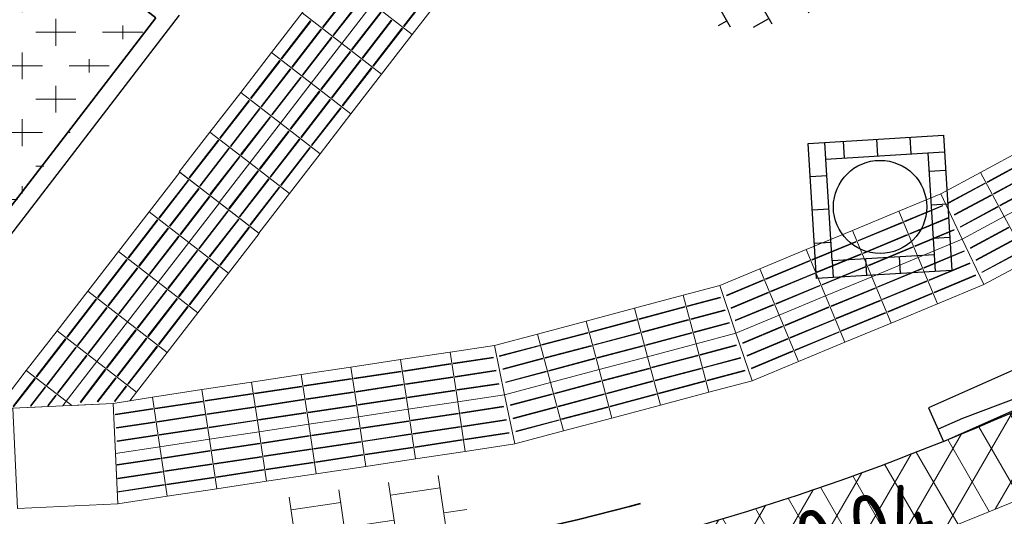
# Model space of a CAD drawing. Header units: metres. Extents: x -1 to 222837, y -2 to 853657.
# Tile 225 of 256: x 111375.3 to 111381.19, y 426510.11 to 426513.08. Entities that reach past the tile are written whole.
import ezdxf
from ezdxf.enums import TextEntityAlignment as Align

# ---------------------------------------------------------------- set-up
doc = ezdxf.new("R2010")
doc.units = ezdxf.units.M
doc.header["$XCLIPFRAME"] = 0
doc.linetypes.add('VH-OPSLUITBAND_100X200', pattern=[16, 8, -2, 4, -2])
doc.linetypes.add('VH-TROTTOIRBAND_130-150', pattern=[15, 5, -2, 2, -2, 2, -2])
for name, color, linetype, lineweight in [('B-ALG_BEstaand asfalt', 8, 'Continuous', 5), ('B-OI-RI-GWA_RIOOLPUT-S', 30, 'Continuous', 30), ('N-KL-RIOOL-PUTDEKSEL', 10, 'Continuous', 25), ('N-WE-GR-BOS-A', 42, 'Continuous', 18), ('N-WE-VH-KANTOPSLUITING_OPSLUITBAND_100X200-G VOETPAD', 150, 'VH-OPSLUITBAND_100X200', 35), ('N-WE-VH-KANTOPSLUITING_RWSBAND-G', 210, 'VH-TROTTOIRBAND_130-150', 35), ('N-WE-VH-KANTOPSLUITING_VOORKANT OB 100X200', 7, 'Continuous', 25), ('N-WE-VH-KANTOPSLUITING_VOORKANT RWS-BAND', 7, 'Continuous', 25), ('N-WE-VH-VERHARDING_ASFALT-A', 252, 'Continuous', 18), ('N-WE-VH-VERHARDING_TEGEL-A-200', 252, 'Continuous', 18), ('N-WE-VH-VERHARDING_TEGEL-S', 7, 'Continuous', 25), ('N-WE-VW-BLINDENGELEIDEROUTE-Geleidetegel_G', 30, 'Continuous', 18), ('X-XX-AL-HOOGTELABEL-T25', 7, 'Continuous', 25)]:
    doc.layers.add(name, color=color, linetype=linetype, lineweight=lineweight)
doc.layers.add('Verloopband', color=7, linetype='Continuous')
doc.layers.add('X-REF', color=7, linetype='Continuous')
doc.styles.add('NLCS-ISO', font='NLCS-ISO.ttf')
doc.styles.add('NLCS-ISO-M1000-T25', font='NLCS-ISO.ttf')
picture_1 = doc.add_image_def('image1.ecw', size_in_pixel=(400001, 250001))
picture_2 = doc.add_image_def('image2.ecw', size_in_pixel=(120000, 80000))

# ---------------------------------------------------------------- blocks, each defined once
blk = doc.blocks.new('B-SRI-PUT_GWA-SO')
at = {"layer": 'N-KL-RIOOL-PUTDEKSEL'}
for p, q in [((-2, 2), (2.05, 2.004)), ((-1.996, -2.05), (-2, 2)), ((-1.5, 1.5), (-1.5, 2)), ((-0.95, 1.501), (-0.95, 2.001)), ((0.05, 1.502), (0.05, 2.002)), ((1.05, 1.503), (1.05, 2.003)), ((2.05, 2.004), (2.054, -2.046)), ((-1.5, 1.5), (1.55, 1.503)), ((-1.496, -1.55), (-1.5, 1.5)), ((1.55, 1.503), (2.05, 1.504)), ((1.55, 1.503), (1.554, -1.547)), ((-1.499, 1), (-1.999, 1)), ((1.551, 0.953), (2.051, 0.954)), ((-1.498, 0), (-1.998, 0)), ((1.552, -0.047), (2.052, -0.046)), ((-1.497, -1), (-1.997, -1)), ((1.553, -1.047), (2.053, -1.046)), ((1.554, -1.547), (-1.496, -1.55)), ((-1.496, -1.55), (-1.496, -2.05)), ((-0.496, -1.549), (-0.496, -2.049)), ((0.504, -1.548), (0.504, -2.048)), ((1.554, -1.547), (1.554, -2.047)), ((2.054, -2.046), (-1.996, -2.05))]:
    blk.add_line(p, q, dxfattribs=at)
blk.add_circle((0.027, -0.023), 1.393, dxfattribs=at)
blk = doc.blocks.new('verloopband')
at = {"layer": 'Verloopband', "flags": 128}
blk.add_lwpolyline([(0, 0.07), (1, 0.07), (1, -0.15), (0, -0.15)], close=True, dxfattribs=at)
blk.add_lwpolyline([(0, -0.1187), (0.8408, -0.0712), (1, -0.0712)], dxfattribs=at)
blk = doc.blocks.new('SVH-TEGEL_300X300_DUN_HALFST-SO')
for p, q in [((-1.5, -2.866), (-1.5, 2.866)), ((0, -2.973), (0, 2.973)), ((1.5, -2.866), (1.5, 2.866)), ((-3, -2.521), (-3, 2.521)), ((3, -2.521), (3, 2.521)), ((-3.698, 2.25), (-3, 2.25)), ((-1.5, 2.25), (0, 2.25)), ((1.5, 2.25), (3, 2.25)), ((-4.5, -1.802), (-4.5, 1.802)), ((4.5, -1.802), (4.5, 1.802)), ((-4.885, 1.5), (-4.5, 1.5)), ((-3, 1.5), (-1.5, 1.5)), ((0, 1.5), (1.5, 1.5)), ((3, 1.5), (4.5, 1.5)), ((-4.5, 0.75), (-3, 0.75)), ((-1.5, 0.75), (0, 0.75)), ((1.5, 0.75), (3, 0.75)), ((4.5, 0.75), (5.475, 0.75)), ((-5.658, 0), (-4.5, 0)), ((-3, 0), (-1.5, 0)), ((0, 0), (1.5, 0)), ((3, 0), (4.5, 0)), ((-4.5, -0.75), (-3, -0.75)), ((-1.5, -0.75), (0, -0.75)), ((1.5, -0.75), (3, -0.75)), ((4.5, -0.75), (5.475, -0.75)), ((-4.885, -1.5), (-4.5, -1.5)), ((-3, -1.5), (-1.5, -1.5)), ((0, -1.5), (1.5, -1.5)), ((3, -1.5), (4.5, -1.5)), ((-3.698, -2.25), (-3, -2.25)), ((-1.5, -2.25), (0, -2.25)), ((1.5, -2.25), (3, -2.25))]:
    blk.add_line(p, q)
at = {"style": 'NLCS-ISO'}
blk.add_attdef('FORMAAT', text='', height=1.8, dxfattribs=at).set_placement((-5.758, 0), align=Align.MIDDLE_RIGHT)
blk.add_attdef('KLEUR', text='', height=1.8, dxfattribs=at).set_placement((5.575, 0), align=Align.MIDDLE_LEFT)
at = {"style": 'NLCS-ISO', "flags": 1}
blk.add_attdef('FUNCTIE', text='', height=1.8, dxfattribs=at).set_placement((0.116, -3.585), align=Align.MIDDLE_CENTER)

msp = doc.modelspace()

# ---------------------------------------------------------------- hatches: boundary and pattern name
at = {"layer": 'N-WE-GR-BOS-A', "transparency": 33554559}
h = msp.add_hatch(dxfattribs=at)
h.set_pattern_fill('AGR-BOSPLANTSOEN', color=102, scale=0.2, style=0, pattern_type=2)
h.set_pattern_definition([(0, (0, 0), (0.2, 0.2), [0.24, -0.16]), (90, (0.12, -0.08), (-0.8, 5e-17), [0.16, -0.24]), (90, (0.32, 0.12), (-0.8, 5e-17), [0.16, -0.24]), (90, (0.52, -0.04), (-0.8, 5e-17), [0.08, -0.32]), (90, (0.72, 0.16), (-0.8, 5e-17), [0.08, -0.32])])
edge = h.paths.add_edge_path()
edge.add_line((111376.1352, 426513.0734), (111373.3407, 426515.2737))
edge.add_line((111373.3407, 426515.2737), (111372.721, 426515.141))
edge.add_line((111372.721, 426515.141), (111371.763, 426515.014))
edge.add_line((111371.763, 426515.014), (111370.748, 426514.992))
edge.add_line((111370.748, 426514.992), (111367.795, 426515.248))
edge.add_line((111367.795, 426515.248), (111365.798, 426515.646))
edge.add_line((111365.798, 426515.646), (111363.97, 426516.425))
edge.add_line((111363.97, 426516.425), (111359.543, 426519.595))
edge.add_line((111359.543, 426519.595), (111358.2252, 426518.0416))
edge.add_line((111358.2252, 426518.0416), (111359.9449, 426516.6877))
edge.add_arc((111374.717, 426535.4504), 23.88, 231.78606, 270.5708)
edge.add_line((111374.9549, 426511.5716), (111376.1352, 426513.0734))
at = {"layer": 'N-WE-VH-VERHARDING_ASFALT-A', "transparency": 33554559}
h = msp.add_hatch(dxfattribs=at)
h.set_pattern_fill('AVH-ASFALT', color=256, style=0, pattern_type=2)
h.set_pattern_definition([(60, (107770.70876, 433861.11063), (-0.173205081, 0.1), []), (120, (107770.70876, 433861.11063), (-0.173205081, -0.1), [])])
edge = h.paths.add_edge_path()
edge.add_line((111324.3521, 426542.0123), (111322.9068, 426543.1502))
edge.add_line((111322.9068, 426543.1502), (111310.2878, 426553.0853))
edge.add_line((111310.2878, 426553.0853), (111309.5174, 426553.6919))
edge.add_line((111309.5174, 426553.6919), (111308.7214, 426552.6412))
edge.add_line((111308.7214, 426552.6412), (111308.6689, 426552.5718))
edge.add_line((111308.6689, 426552.5718), (111308.629, 426552.519))
edge.add_line((111308.629, 426552.519), (111308.5964, 426552.4634))
edge.add_line((111308.5964, 426552.4634), (111308.4519, 426552.2796))
edge.add_line((111308.4519, 426552.2796), (111308.676, 426552.111))
edge.add_line((111308.676, 426552.111), (111313.435, 426548.411))
edge.add_line((111313.435, 426548.411), (111321.725, 426541.944))
edge.add_line((111321.725, 426541.944), (111328.03, 426537.053))
edge.add_line((111328.03, 426537.053), (111331.607, 426534.323))
edge.add_line((111331.607, 426534.323), (111334.748, 426531.913))
edge.add_line((111334.748, 426531.913), (111339.945, 426528.001))
edge.add_line((111339.945, 426528.001), (111346.436, 426523.322))
edge.add_line((111346.436, 426523.322), (111352.959, 426518.66))
edge.add_line((111352.959, 426518.66), (111355.8805, 426516.559))
edge.add_line((111355.8805, 426516.559), (111358.3241, 426514.6292))
edge.add_line((111358.3241, 426514.6292), (111360.4401, 426513.1251))
edge.add_line((111360.4401, 426513.1251), (111363.0544, 426511.5307))
edge.add_line((111363.0544, 426511.5307), (111364.5367, 426510.7298))
edge.add_line((111364.5367, 426510.7298), (111366.076, 426510.045))
edge.add_line((111366.076, 426510.045), (111367.8349, 426509.4273))
edge.add_line((111367.8349, 426509.4273), (111369.6399, 426508.9612))
edge.add_line((111369.6399, 426508.9612), (111369.964, 426508.89))
edge.add_line((111369.964, 426508.89), (111371.9185, 426508.6085))
edge.add_line((111371.9185, 426508.6085), (111373.8923, 426508.5499))
edge.add_line((111373.8923, 426508.5499), (111375.86, 426508.715))
edge.add_line((111375.86, 426508.715), (111377.4798, 426509.0405))
edge.add_line((111377.4798, 426509.0405), (111378.1625, 426509.2465))
edge.add_line((111378.1625, 426509.2465), (111379.0933, 426509.4576))
edge.add_line((111379.0933, 426509.4576), (111380.6089, 426509.9349))
edge.add_line((111380.6089, 426509.9349), (111381.4967, 426510.297))
edge.add_line((111381.4967, 426510.297), (111382.4864, 426510.7797))
edge.add_line((111382.4864, 426510.7797), (111384.1181, 426511.7707))
edge.add_line((111384.1181, 426511.7707), (111383.9658, 426512.2879))
edge.add_arc((111375.2015, 426524.4611), 15, 298.03415, 305.7529, ccw=False)
edge.add_arc((111375.2015, 426524.4611), 15, 272.52427, 298.03415, ccw=False)
edge.add_arc((111374.717, 426535.4504), 26, 231.78606, 272.52427, ccw=False)
edge.add_line((111358.6334, 426515.022), (111324.3521, 426542.0123))
at = {"layer": 'N-WE-VH-VERHARDING_TEGEL-A-200', "transparency": 33554508}
h = msp.add_hatch(dxfattribs=at)
h.set_pattern_fill('AVH-TEGEL_2000X2000_HALFST-SO', color=256, scale=0.75, angle=98.39801, pattern_type=2)
h.set_pattern_definition([(98.39800753, (320158.97454, 38293.79134), (-0.29678322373, -0.0438145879), []), (188.398007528, (320158.97454, 38293.79134), (-0.27487592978, -0.192206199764), [0.3, -0.3])])
h.paths.add_polyline_path([(111378.0067, 426509.9379), (111376.89, 426509.7745), (111376.8266, 426510.2078), (111377.9432, 426510.3712)])

# ---------------------------------------------------------------- linework, layer by layer
at = {"layer": 'B-ALG_BEstaand asfalt', "flags": 128}
msp.add_lwpolyline([(111334.748, 426531.913), (111339.945, 426528.001), (111346.436, 426523.322), (111352.959, 426518.66), (111355.8805, 426516.559), (111358.3241, 426514.6292), (111360.4401, 426513.1251), (111363.0544, 426511.5307), (111364.5367, 426510.7298), (111366.076, 426510.045), (111367.8349, 426509.4273), (111369.6399, 426508.9612), (111369.964, 426508.89), (111371.9185, 426508.6085), (111373.8923, 426508.5499), (111375.86, 426508.715), (111377.4798, 426509.0405), (111378.1625, 426509.2465), (111379.0933, 426509.4576), (111380.6089, 426509.9349), (111381.4967, 426510.297), (111382.4864, 426510.7797), (111384.1181, 426511.7707), (111383.8568, 426512.21)], dxfattribs=at)
at = {"layer": 'N-WE-VH-KANTOPSLUITING_OPSLUITBAND_100X200-G VOETPAD', "flags": 128}
msp.add_lwpolyline([(111381.7568, 426520.4286), (111381.4211, 426519.9856), (111380.9517, 426520.3575), (111380.0318, 426519.1726), (111377.7448, 426520.9843), (111373.267, 426515.3318), (111376.1188, 426513.0863), (111374.9549, 426511.5716, -0.170865), (111359.9449, 426516.6877), (111322.9802, 426545.7906)], format="xyb", dxfattribs=at)
at = {"layer": 'N-WE-VH-KANTOPSLUITING_RWSBAND-G', "flags": 128}
msp.add_lwpolyline([(111321.4754, 426544.5571), (111324.4882, 426542.1852), (111358.7695, 426515.1949, 0.17965), (111375.8524, 426509.6954, 0.085115), (111380.7344, 426510.7558, 0.085115)], format="xyb", dxfattribs=at)
at = {"layer": 'N-WE-VH-KANTOPSLUITING_VOORKANT OB 100X200', "flags": 128}
msp.add_lwpolyline([(111376.2584, 426513.1038), (111375.0046, 426511.4721, -0.171387), (111359.883, 426516.6092), (111322.8569, 426545.7604), (111325.8952, 426552.5076)], format="xyb", dxfattribs=at)
at = {"layer": 'N-WE-VH-KANTOPSLUITING_VOORKANT RWS-BAND', "flags": 128}
msp.add_lwpolyline([(111247.4271, 426598.0003), (111272.0178, 426579.2441, 0.021096), (111278.9341, 426574.4162), (111298.1034, 426562.204, -0.019752), (111302.9696, 426558.8266), (111305.738, 426556.6649), (111308.8821, 426554.192), (111310.2878, 426553.0853), (111322.9068, 426543.1502), (111324.3521, 426542.0123), (111358.6334, 426515.022, 0.17965), (111375.8621, 426509.4756, 0.11177), (111382.2514, 426511.2211)], format="xyb", dxfattribs=at)
at = {"layer": 'N-WE-VW-BLINDENGELEIDEROUTE-Geleidetegel_G', "flags": 128}
for points in [[(111376.992, 426513.1163), (111377.2294, 426512.9329), (111377.4129, 426513.1703), (111377.1755, 426513.3537), (111376.992, 426513.1163)], [(111376.992, 426513.1163), (111377.2294, 426512.9329), (111377.4129, 426513.1703), (111377.1755, 426513.3537), (111376.992, 426513.1163)], [(111377.4129, 426513.1703), (111377.6503, 426512.9869), (111377.8337, 426513.2243), (111377.5963, 426513.4077), (111377.4129, 426513.1703)], [(111377.2908, 426513.2545), (111377.2877, 426513.2569), (111377.114, 426513.0322), (111377.1172, 426513.0297)], [(111377.775, 426513.2595), (111377.7718, 426513.262), (111377.5982, 426513.0372), (111377.6013, 426513.0348)], [(111377.3542, 426513.2055), (111377.351, 426513.208), (111377.1774, 426512.9832), (111377.1805, 426512.9808)], [(111377.2294, 426512.9329), (111377.4668, 426512.7495), (111377.6503, 426512.9869), (111377.4129, 426513.1703), (111377.2294, 426512.9329)], [(111377.4649, 426513.1199), (111377.4618, 426513.1224), (111377.2881, 426512.8977), (111377.2913, 426512.8952)], [(111376.8086, 426512.8789), (111377.046, 426512.6955), (111377.2294, 426512.9329), (111376.992, 426513.1163), (111376.8086, 426512.8789)], [(111377.0441, 426513.066), (111377.041, 426513.0684), (111376.8673, 426512.8437), (111376.8705, 426512.8412)], [(111377.5282, 426513.071), (111377.5251, 426513.0735), (111377.3514, 426512.8487), (111377.3546, 426512.8463)], [(111377.1074, 426513.0171), (111377.1043, 426513.0195), (111376.9306, 426512.7948), (111376.9338, 426512.7923)], [(111377.5915, 426513.0221), (111377.5884, 426513.0246), (111377.4147, 426512.7998), (111377.4179, 426512.7974)], [(111377.1707, 426512.9681), (111377.1676, 426512.9706), (111376.9939, 426512.7459), (111376.9971, 426512.7434)], [(111377.046, 426512.6955), (111377.2834, 426512.5121), (111377.4668, 426512.7495), (111377.2294, 426512.9329), (111377.046, 426512.6955)], [(111377.046, 426512.6955), (111377.2834, 426512.5121), (111377.4668, 426512.7495), (111377.2294, 426512.9329), (111377.046, 426512.6955)], [(111377.2815, 426512.8825), (111377.2784, 426512.885), (111377.1047, 426512.6603), (111377.1079, 426512.6578)], [(111376.6252, 426512.6415), (111376.8626, 426512.4581), (111377.046, 426512.6955), (111376.8086, 426512.8789), (111376.6252, 426512.6415)], [(111376.6252, 426512.6415), (111376.8626, 426512.4581), (111377.046, 426512.6955), (111376.8086, 426512.8789), (111376.6252, 426512.6415)], [(111376.8607, 426512.8286), (111376.8575, 426512.831), (111376.6839, 426512.6063), (111376.6871, 426512.6038)], [(111377.3448, 426512.8336), (111377.3417, 426512.8361), (111377.168, 426512.6113), (111377.1712, 426512.6089)], [(111376.924, 426512.7797), (111376.9208, 426512.7821), (111376.7472, 426512.5574), (111376.7504, 426512.5549)], [(111377.4081, 426512.7847), (111377.405, 426512.7872), (111377.2313, 426512.5624), (111377.2345, 426512.56)], [(111376.9873, 426512.7307), (111376.9841, 426512.7332), (111376.8105, 426512.5085), (111376.8137, 426512.506)], [(111376.8626, 426512.4581), (111377.1, 426512.2747), (111377.2834, 426512.5121), (111377.046, 426512.6955), (111376.8626, 426512.4581)], [(111377.0981, 426512.6451), (111377.0949, 426512.6476), (111376.9213, 426512.4229), (111376.9245, 426512.4204)], [(111376.4418, 426512.4041), (111376.6792, 426512.2207), (111376.8626, 426512.4581), (111376.6252, 426512.6415), (111376.4418, 426512.4041)], [(111376.6773, 426512.5912), (111376.6741, 426512.5936), (111376.5005, 426512.3689), (111376.5036, 426512.3664)], [(111377.1614, 426512.5962), (111377.1582, 426512.5987), (111376.9846, 426512.3739), (111376.9878, 426512.3715)], [(111376.7406, 426512.5423), (111376.7374, 426512.5447), (111376.5638, 426512.32), (111376.567, 426512.3175)], [(111377.2247, 426512.5473), (111377.2215, 426512.5498), (111377.0479, 426512.325), (111377.0511, 426512.3226)], [(111376.8039, 426512.4933), (111376.8007, 426512.4958), (111376.6271, 426512.2711), (111376.6303, 426512.2686)], [(111376.6792, 426512.2207), (111376.9166, 426512.0373), (111377.1, 426512.2747), (111376.8626, 426512.4581), (111376.6792, 426512.2207)], [(111376.6792, 426512.2207), (111376.9166, 426512.0373), (111377.1, 426512.2747), (111376.8626, 426512.4581), (111376.6792, 426512.2207)], [(111376.2584, 426512.1667), (111376.4958, 426511.9833), (111376.6792, 426512.2207), (111376.4418, 426512.4041), (111376.2584, 426512.1667)], [(111376.2584, 426512.1667), (111376.4958, 426511.9833), (111376.6792, 426512.2207), (111376.4418, 426512.4041), (111376.2584, 426512.1667)], [(111376.4939, 426512.3538), (111376.4907, 426512.3562), (111376.3171, 426512.1315), (111376.3202, 426512.129)], [(111376.9147, 426512.4078), (111376.9115, 426512.4102), (111376.7379, 426512.1855), (111376.741, 426512.183)], [(111376.978, 426512.3588), (111376.9748, 426512.3613), (111376.8012, 426512.1365), (111376.8043, 426512.1341)], [(111376.5572, 426512.3049), (111376.554, 426512.3073), (111376.3804, 426512.0826), (111376.3835, 426512.0801)], [(111377.0413, 426512.3099), (111377.0381, 426512.3124), (111376.8645, 426512.0876), (111376.8677, 426512.0852)], [(111381.045, 426512.1628), (111381.1873, 426511.8986), (111381.4514, 426512.0409), (111381.3092, 426512.305), (111381.045, 426512.1628)], [(111376.6205, 426512.256), (111376.6173, 426512.2584), (111376.4437, 426512.0337), (111376.4468, 426512.0312)], [(111381.3363, 426512.2378), (111381.3344, 426512.2413), (111381.0843, 426512.1067), (111381.0862, 426512.1032)], [(111376.4958, 426511.9833), (111376.7332, 426511.7999), (111376.9166, 426512.0373), (111376.6792, 426512.2207), (111376.4958, 426511.9833)], [(111376.0782, 426511.9268), (111376.3156, 426511.7434), (111376.499, 426511.9808), (111376.2616, 426512.1642), (111376.0782, 426511.9268)], [(111376.7313, 426512.1704), (111376.7281, 426512.1728), (111376.5545, 426511.9481), (111376.5576, 426511.9456)], [(111376.7946, 426512.1214), (111376.7914, 426512.1239), (111376.6178, 426511.8992), (111376.6209, 426511.8967)], [(111380.8073, 426512.0348), (111380.9363, 426511.7635), (111381.1873, 426511.8986), (111381.045, 426512.1628), (111380.8073, 426512.0348)], [(111380.8073, 426512.0348), (111380.9363, 426511.7635), (111381.1873, 426511.8986), (111381.045, 426512.1628), (111380.8073, 426512.0348)], [(111381.3742, 426512.1674), (111381.3723, 426512.1709), (111381.1222, 426512.0362), (111381.1241, 426512.0327)], [(111376.3137, 426512.1138), (111376.3106, 426512.1163), (111376.1369, 426511.8916), (111376.1401, 426511.8891)], [(111376.377, 426512.0649), (111376.3739, 426512.0674), (111376.2002, 426511.8426), (111376.2034, 426511.8402)], [(111376.8579, 426512.0725), (111376.8547, 426512.075), (111376.6811, 426511.8502), (111376.6842, 426511.8478)], [(111381.4121, 426512.0969), (111381.4102, 426512.1005), (111381.1602, 426511.9658), (111381.1621, 426511.9623)], [(111376.4403, 426512.016), (111376.4372, 426512.0185), (111376.2635, 426511.7937), (111376.2667, 426511.7913)], [(111380.558, 426511.9311), (111380.6732, 426511.6541), (111380.9363, 426511.7635), (111380.8073, 426512.0348), (111380.558, 426511.9311)], [(111376.3156, 426511.7434), (111376.553, 426511.56), (111376.7364, 426511.7974), (111376.499, 426511.9808), (111376.3156, 426511.7434)], [(111376.3156, 426511.7434), (111376.553, 426511.56), (111376.7364, 426511.7974), (111376.499, 426511.9808), (111376.3156, 426511.7434)], [(111375.8948, 426511.6894), (111376.1322, 426511.506), (111376.3156, 426511.7434), (111376.0782, 426511.9268), (111375.8948, 426511.6894)], [(111375.8948, 426511.6894), (111376.1322, 426511.506), (111376.3156, 426511.7434), (111376.0782, 426511.9268), (111375.8948, 426511.6894)], [(111376.5511, 426511.9304), (111376.5479, 426511.9329), (111376.3743, 426511.7081), (111376.3775, 426511.7057)], [(111376.6144, 426511.8815), (111376.6113, 426511.884), (111376.4376, 426511.6592), (111376.4408, 426511.6568)], [(111380.281, 426511.8159), (111380.3962, 426511.5389), (111380.6732, 426511.6541), (111380.558, 426511.9311), (111380.281, 426511.8159)], [(111380.9363, 426511.7635), (111381.0654, 426511.4922), (111381.3295, 426511.6345), (111381.1873, 426511.8986), (111380.9363, 426511.7635)], [(111376.1303, 426511.8765), (111376.1271, 426511.8789), (111375.9535, 426511.6542), (111375.9567, 426511.6517)], [(111376.1936, 426511.8275), (111376.1904, 426511.83), (111376.0168, 426511.6052), (111376.02, 426511.6028)], [(111376.6777, 426511.8326), (111376.6746, 426511.8351), (111376.5009, 426511.6103), (111376.5041, 426511.6079)], [(111380.5783, 426511.8616), (111380.5767, 426511.8653), (111380.3145, 426511.7562), (111380.316, 426511.7525)], [(111376.2569, 426511.7786), (111376.2537, 426511.7811), (111376.0801, 426511.5563), (111376.0833, 426511.5539)], [(111380.004, 426511.7008), (111380.1191, 426511.4238), (111380.3962, 426511.5389), (111380.281, 426511.8159), (111380.004, 426511.7008)], [(111380.004, 426511.7008), (111380.1191, 426511.4238), (111380.3962, 426511.5389), (111380.281, 426511.8159), (111380.004, 426511.7008)], [(111380.609, 426511.7877), (111380.6074, 426511.7914), (111380.3452, 426511.6824), (111380.3467, 426511.6787)], [(111376.1322, 426511.506), (111376.3696, 426511.3226), (111376.553, 426511.56), (111376.3156, 426511.7434), (111376.1322, 426511.506)], [(111380.3012, 426511.7464), (111380.2997, 426511.7501), (111380.0375, 426511.6411), (111380.039, 426511.6374)], [(111380.6397, 426511.7138), (111380.6381, 426511.7175), (111380.3759, 426511.6085), (111380.3774, 426511.6048)], [(111380.6732, 426511.6541), (111380.7883, 426511.3771), (111381.0654, 426511.4922), (111380.9363, 426511.7635), (111380.6732, 426511.6541)], [(111375.7114, 426511.452), (111375.9488, 426511.2686), (111376.1322, 426511.506), (111375.8948, 426511.6894), (111375.7114, 426511.452)], [(111376.3677, 426511.693), (111376.3645, 426511.6955), (111376.1909, 426511.4707), (111376.1941, 426511.4683)], [(111379.727, 426511.5856), (111379.8421, 426511.3086), (111380.1191, 426511.4238), (111380.004, 426511.7008), (111379.727, 426511.5856)], [(111379.727, 426511.5856), (111379.8421, 426511.3086), (111380.1191, 426511.4238), (111380.004, 426511.7008), (111379.727, 426511.5856)], [(111380.332, 426511.6725), (111380.3304, 426511.6762), (111380.0682, 426511.5672), (111380.0697, 426511.5635)], [(111380.3962, 426511.5389), (111380.5113, 426511.2619), (111380.7883, 426511.3771), (111380.6732, 426511.6541), (111380.3962, 426511.5389)], [(111380.3962, 426511.5389), (111380.5113, 426511.2619), (111380.7883, 426511.3771), (111380.6732, 426511.6541), (111380.3962, 426511.5389)], [(111375.9469, 426511.6391), (111375.9437, 426511.6415), (111375.7701, 426511.4168), (111375.7732, 426511.4143)], [(111376.0102, 426511.5901), (111376.007, 426511.5926), (111375.8334, 426511.3679), (111375.8365, 426511.3654)], [(111376.431, 426511.6441), (111376.4278, 426511.6466), (111376.2542, 426511.4218), (111376.2574, 426511.4194)], [(111376.4943, 426511.5952), (111376.4911, 426511.5977), (111376.3175, 426511.3729), (111376.3207, 426511.3705)], [(111380.0242, 426511.6312), (111380.0227, 426511.6349), (111379.7605, 426511.5259), (111379.762, 426511.5222)], [(111380.3627, 426511.5987), (111380.3611, 426511.6023), (111380.0989, 426511.4933), (111380.1004, 426511.4896)], [(111376.0735, 426511.5412), (111376.0703, 426511.5437), (111375.8967, 426511.3189), (111375.8999, 426511.3165)], [(111379.4871, 426511.4859), (111379.5837, 426511.2012), (111379.8421, 426511.3086), (111379.727, 426511.5856), (111379.4871, 426511.4859)], [(111380.0549, 426511.5574), (111380.0534, 426511.5611), (111379.7912, 426511.452), (111379.7927, 426511.4483)], [(111380.1191, 426511.4238), (111380.2343, 426511.1468), (111380.5113, 426511.2619), (111380.3962, 426511.5389), (111380.1191, 426511.4238)], [(111380.6934, 426511.5845), (111380.6919, 426511.5882), (111380.4296, 426511.4792), (111380.4312, 426511.4755)], [(111375.9488, 426511.2686), (111376.1862, 426511.0852), (111376.3696, 426511.3226), (111376.1322, 426511.506), (111375.9488, 426511.2686)], [(111375.9488, 426511.2686), (111376.1862, 426511.0852), (111376.3696, 426511.3226), (111376.1322, 426511.506), (111375.9488, 426511.2686)], [(111379.2687, 426511.4278), (111379.3459, 426511.1379), (111379.5837, 426511.2012), (111379.4871, 426511.4859), (111379.2687, 426511.4278)], [(111379.7472, 426511.5161), (111379.7457, 426511.5198), (111379.5274, 426511.4291), (111379.5289, 426511.4254)], [(111380.0857, 426511.4835), (111380.0841, 426511.4872), (111379.8219, 426511.3782), (111379.8234, 426511.3745)], [(111380.4164, 426511.4694), (111380.4149, 426511.4731), (111380.1526, 426511.3641), (111380.1542, 426511.3604)], [(111380.7241, 426511.5107), (111380.7226, 426511.5144), (111380.4604, 426511.4053), (111380.4619, 426511.4017)], [(111375.528, 426511.2146), (111375.7654, 426511.0312), (111375.9488, 426511.2686), (111375.7114, 426511.452), (111375.528, 426511.2146)], [(111375.528, 426511.2146), (111375.7654, 426511.0312), (111375.9488, 426511.2686), (111375.7114, 426511.452), (111375.528, 426511.2146)], [(111376.1843, 426511.4556), (111376.1811, 426511.4581), (111376.0075, 426511.2333), (111376.0106, 426511.2309)], [(111378.9788, 426511.3506), (111379.0559, 426511.0607), (111379.3459, 426511.1379), (111379.2687, 426511.4278), (111378.9788, 426511.3506)], [(111379.4914, 426511.4119), (111379.4903, 426511.4158), (111379.2939, 426511.3641), (111379.2949, 426511.3602)], [(111379.8421, 426511.3086), (111379.9573, 426511.0316), (111380.2343, 426511.1468), (111380.1191, 426511.4238), (111379.8421, 426511.3086)], [(111380.7548, 426511.4368), (111380.7533, 426511.4405), (111380.4911, 426511.3315), (111380.4926, 426511.3278)], [(111375.7635, 426511.4017), (111375.7603, 426511.4041), (111375.5867, 426511.1794), (111375.5898, 426511.1769)], [(111375.8268, 426511.3527), (111375.8236, 426511.3552), (111375.65, 426511.1305), (111375.6531, 426511.128)], [(111376.2476, 426511.4067), (111376.2444, 426511.4092), (111376.0708, 426511.1844), (111376.0739, 426511.182)], [(111376.3109, 426511.3578), (111376.3077, 426511.3603), (111376.1341, 426511.1355), (111376.1373, 426511.1331)], [(111379.2795, 426511.3561), (111379.2784, 426511.36), (111379.004, 426511.2869), (111379.005, 426511.2831)], [(111380.1394, 426511.3542), (111380.1379, 426511.3579), (111379.8756, 426511.2489), (111379.8772, 426511.2452)], [(111380.4471, 426511.3955), (111380.4456, 426511.3992), (111380.1833, 426511.2902), (111380.1849, 426511.2865)], [(111375.8901, 426511.3038), (111375.8869, 426511.3063), (111375.7133, 426511.0815), (111375.7164, 426511.0791)], [(111378.6889, 426511.2734), (111378.766, 426510.9835), (111379.0559, 426511.0607), (111378.9788, 426511.3506), (111378.6889, 426511.2734)], [(111378.6889, 426511.2734), (111378.766, 426510.9835), (111379.0559, 426511.0607), (111378.9788, 426511.3506), (111378.6889, 426511.2734)], [(111379.519, 426511.3367), (111379.518, 426511.3406), (111379.3145, 426511.2868), (111379.3155, 426511.2829)], [(111379.5837, 426511.2012), (111379.6803, 426510.9164), (111379.9573, 426511.0316), (111379.8421, 426511.3086), (111379.5837, 426511.2012)], [(111380.4778, 426511.3216), (111380.4763, 426511.3253), (111380.2141, 426511.2163), (111380.2156, 426511.2126)], [(111375.7654, 426511.0312), (111376.0028, 426510.8478), (111376.1862, 426511.0852), (111375.9488, 426511.2686), (111375.7654, 426511.0312)], [(111378.399, 426511.1962), (111378.4761, 426510.9063), (111378.766, 426510.9835), (111378.6889, 426511.2734), (111378.399, 426511.1962)], [(111378.9896, 426511.279), (111378.9885, 426511.2828), (111378.7141, 426511.2098), (111378.7151, 426511.2059)], [(111379.3001, 426511.2788), (111379.299, 426511.2827), (111379.0246, 426511.2096), (111379.0256, 426511.2058)], [(111379.5438, 426511.2608), (111379.5427, 426511.2646), (111379.3351, 426511.2095), (111379.3361, 426511.2056)], [(111380.1701, 426511.2803), (111380.1686, 426511.284), (111379.9063, 426511.175), (111379.9079, 426511.1713)], [(111375.3445, 426510.9772), (111375.5819, 426510.7938), (111375.7654, 426511.0312), (111375.528, 426511.2146), (111375.3445, 426510.9772)], [(111375.3445, 426510.9772), (111375.5819, 426510.7938), (111375.7654, 426511.0312), (111375.528, 426511.2146), (111375.3445, 426510.9772)], [(111376.0009, 426511.2182), (111375.9977, 426511.2207), (111375.8241, 426510.9959), (111375.8272, 426510.9935)], [(111378.1411, 426511.1276), (111378.2022, 426510.8334), (111378.4761, 426510.9063), (111378.399, 426511.1962), (111378.1411, 426511.1276)], [(111378.1411, 426511.1276), (111378.2022, 426510.8334), (111378.4761, 426510.9063), (111378.399, 426511.1962), (111378.1411, 426511.1276)], [(111378.6997, 426511.2018), (111378.6986, 426511.2056), (111378.4242, 426511.1326), (111378.4252, 426511.1287)], [(111379.0101, 426511.2016), (111379.0091, 426511.2055), (111378.7347, 426511.1325), (111378.7357, 426511.1286)], [(111379.3206, 426511.2015), (111379.3196, 426511.2054), (111379.0452, 426511.1323), (111379.0462, 426511.1285)], [(111379.3459, 426511.1379), (111379.423, 426510.8479), (111379.6803, 426510.9164), (111379.5837, 426511.2012), (111379.3459, 426511.1379)], [(111380.2008, 426511.2065), (111380.1993, 426511.2102), (111379.937, 426511.1011), (111379.9386, 426511.0975)], [(111375.58, 426511.1643), (111375.5769, 426511.1667), (111375.4032, 426510.942), (111375.4064, 426510.9395)], [(111376.0642, 426511.1693), (111376.061, 426511.1718), (111375.8874, 426510.947), (111375.8905, 426510.9446)], [(111376.1275, 426511.1204), (111376.1243, 426511.1229), (111375.9507, 426510.8981), (111375.9538, 426510.8957)], [(111377.8772, 426511.0878), (111377.922, 426510.7911), (111378.2022, 426510.8334), (111378.1411, 426511.1276), (111377.8772, 426511.0878)], [(111378.7202, 426511.1245), (111378.7192, 426511.1283), (111378.4448, 426511.0553), (111378.4458, 426511.0514)], [(111379.0307, 426511.1243), (111379.0297, 426511.1282), (111378.7553, 426511.0551), (111378.7563, 426511.0513)], [(111379.0559, 426511.0607), (111379.1331, 426510.7708), (111379.423, 426510.8479), (111379.3459, 426511.1379), (111379.0559, 426511.0607)], [(111379.0559, 426511.0607), (111379.1331, 426510.7708), (111379.423, 426510.8479), (111379.3459, 426511.1379), (111379.0559, 426511.0607)], [(111375.6433, 426511.1153), (111375.6402, 426511.1178), (111375.4665, 426510.8931), (111375.4697, 426510.8906)], [(111375.7067, 426511.0664), (111375.7035, 426511.0689), (111375.5299, 426510.8441), (111375.533, 426510.8417)], [(111377.5806, 426511.043), (111377.6253, 426510.7464), (111377.922, 426510.7911), (111377.8772, 426511.0878), (111377.5806, 426511.043)], [(111378.766, 426510.9835), (111378.8432, 426510.6936), (111379.1331, 426510.7708), (111379.0559, 426511.0607), (111378.766, 426510.9835)], [(111379.3566, 426511.0662), (111379.3556, 426511.0701), (111379.0812, 426510.997), (111379.0822, 426510.9932)], [(111375.5819, 426510.7938), (111375.5819, 426510.7938), (111375.6164, 426510.7691), (111375.8628, 426510.7804), (111375.9635, 426510.797), (111376.0028, 426510.8478), (111375.7654, 426511.0312), (111375.5819, 426510.7938)], [(111377.2839, 426510.9982), (111377.3287, 426510.7016), (111377.6253, 426510.7464), (111377.5806, 426511.043), (111377.2839, 426510.9982)], [(111377.2839, 426510.9982), (111377.3287, 426510.7016), (111377.6253, 426510.7464), (111377.5806, 426511.043), (111377.2839, 426510.9982)], [(111377.88, 426511.0154), (111377.8794, 426511.0193), (111377.5986, 426510.9769), (111377.5992, 426510.973)], [(111378.7408, 426511.0472), (111378.7398, 426511.051), (111378.4653, 426510.978), (111378.4664, 426510.9741)], [(111375.1679, 426510.7486), (111375.397, 426510.759), (111375.5631, 426510.7667), (111375.5819, 426510.7938), (111375.3445, 426510.9772), (111375.1679, 426510.7486)], [(111375.8174, 426510.9808), (111375.8143, 426510.9833), (111375.6669, 426510.7893), (111375.6701, 426510.7869)], [(111376.6906, 426510.9087), (111376.7354, 426510.612), (111377.0321, 426510.6568), (111376.9873, 426510.9534), (111376.6906, 426510.9087)], [(111376.9873, 426510.9534), (111377.0321, 426510.6568), (111377.3287, 426510.7016), (111377.2839, 426510.9982), (111376.9873, 426510.9534)], [(111376.9873, 426510.9534), (111377.0321, 426510.6568), (111377.3287, 426510.7016), (111377.2839, 426510.9982), (111376.9873, 426510.9534)], [(111377.5834, 426510.9706), (111377.5828, 426510.9746), (111377.302, 426510.9322), (111377.3026, 426510.9282)], [(111378.4761, 426510.9063), (111378.5533, 426510.6164), (111378.8432, 426510.6936), (111378.766, 426510.9835), (111378.4761, 426510.9063)], [(111378.4761, 426510.9063), (111378.5533, 426510.6164), (111378.8432, 426510.6936), (111378.766, 426510.9835), (111378.4761, 426510.9063)], [(111379.0667, 426510.989), (111379.0657, 426510.9929), (111378.7913, 426510.9199), (111378.7923, 426510.916)], [(111379.3772, 426510.9889), (111379.3762, 426510.9928), (111379.1017, 426510.9197), (111379.1028, 426510.9159)], [(111375.3966, 426510.9269), (111375.3935, 426510.9293), (111375.2657, 426510.7639), (111375.2689, 426510.7615)], [(111375.8807, 426510.9319), (111375.8776, 426510.9344), (111375.7687, 426510.7934), (111375.7718, 426510.7909)], [(111375.944, 426510.883), (111375.9409, 426510.8855), (111375.8704, 426510.7942), (111375.8736, 426510.7917)], [(111376.394, 426510.8639), (111376.4388, 426510.5672), (111376.7354, 426510.612), (111376.6906, 426510.9087), (111376.394, 426510.8639)], [(111376.394, 426510.8639), (111376.4388, 426510.5672), (111376.7354, 426510.612), (111376.6906, 426510.9087), (111376.394, 426510.8639)], [(111376.9901, 426510.881), (111376.9895, 426510.885), (111376.7087, 426510.8426), (111376.7093, 426510.8387)], [(111377.2868, 426510.9258), (111377.2862, 426510.9298), (111377.0053, 426510.8874), (111377.0059, 426510.8834)], [(111377.5953, 426510.8915), (111377.5947, 426510.8955), (111377.3139, 426510.8531), (111377.3145, 426510.8491)], [(111377.892, 426510.9363), (111377.8914, 426510.9402), (111377.6106, 426510.8978), (111377.6112, 426510.8939)], [(111378.2022, 426510.8334), (111378.2634, 426510.5393), (111378.5533, 426510.6164), (111378.4761, 426510.9063), (111378.2022, 426510.8334)], [(111378.7768, 426510.9119), (111378.7758, 426510.9157), (111378.5014, 426510.8427), (111378.5024, 426510.8388)], [(111379.0873, 426510.9117), (111379.0863, 426510.9156), (111378.8118, 426510.8426), (111378.8129, 426510.8387)], [(111379.3978, 426510.9116), (111379.3968, 426510.9155), (111379.1223, 426510.8424), (111379.1234, 426510.8385)], [(111375.4599, 426510.878), (111375.4568, 426510.8804), (111375.3688, 426510.7667), (111375.372, 426510.7642)], [(111375.5232, 426510.829), (111375.5201, 426510.8315), (111375.4723, 426510.7696), (111375.4755, 426510.7672)], [(111376.0974, 426510.8191), (111376.1421, 426510.5225), (111376.4388, 426510.5672), (111376.394, 426510.8639), (111376.0974, 426510.8191)], [(111376.6935, 426510.8363), (111376.6929, 426510.8402), (111376.4121, 426510.7978), (111376.4127, 426510.7939)], [(111377.2987, 426510.8467), (111377.2981, 426510.8507), (111377.0173, 426510.8083), (111377.0179, 426510.8043)], [(111377.9039, 426510.8572), (111377.9033, 426510.8611), (111377.6225, 426510.8187), (111377.6231, 426510.8148)], [(111377.922, 426510.7911), (111377.9668, 426510.4945), (111378.2634, 426510.5393), (111378.2022, 426510.8334), (111377.922, 426510.7911)], [(111378.7974, 426510.8346), (111378.7964, 426510.8384), (111378.5219, 426510.7654), (111378.523, 426510.7615)], [(111379.1079, 426510.8344), (111379.1069, 426510.8383), (111378.8324, 426510.7652), (111378.8335, 426510.7614)], [(111375.2912, 426510.1536), (111375.8903, 426510.181), (111375.8628, 426510.7804), (111375.2634, 426510.7529), (111375.2912, 426510.1536)], [(111375.8628, 426510.7804), (111375.8765, 426510.4808), (111376.1421, 426510.5225), (111376.0974, 426510.8191), (111375.8628, 426510.7804)], [(111375.8628, 426510.7804), (111375.8765, 426510.4808), (111376.1421, 426510.5225), (111376.0974, 426510.8191), (111375.8628, 426510.7804)], [(111376.3968, 426510.7915), (111376.3963, 426510.7954), (111376.1154, 426510.7531), (111376.116, 426510.7491)], [(111377.0021, 426510.8019), (111377.0015, 426510.8059), (111376.7207, 426510.7635), (111376.7212, 426510.7596)], [(111377.3106, 426510.7676), (111377.31, 426510.7716), (111377.0292, 426510.7292), (111377.0298, 426510.7252)], [(111377.6073, 426510.8124), (111377.6067, 426510.8164), (111377.3259, 426510.774), (111377.3265, 426510.77)], [(111377.6253, 426510.7464), (111377.6701, 426510.4497), (111377.9668, 426510.4945), (111377.922, 426510.7911), (111377.6253, 426510.7464)], [(111377.6253, 426510.7464), (111377.6701, 426510.4497), (111377.9668, 426510.4945), (111377.922, 426510.7911), (111377.6253, 426510.7464)], [(111376.1002, 426510.7467), (111376.0996, 426510.7507), (111375.8766, 426510.717), (111375.8772, 426510.713)], [(111376.4088, 426510.7124), (111376.4082, 426510.7163), (111376.1274, 426510.674), (111376.128, 426510.67)], [(111376.7054, 426510.7572), (111376.7048, 426510.7611), (111376.424, 426510.7187), (111376.4246, 426510.7148)], [(111377.014, 426510.7228), (111377.0134, 426510.7268), (111376.7326, 426510.6844), (111376.7332, 426510.6804)], [(111377.3287, 426510.7016), (111377.3735, 426510.4049), (111377.6701, 426510.4497), (111377.6253, 426510.7464), (111377.3287, 426510.7016)], [(111377.9248, 426510.7187), (111377.9242, 426510.7227), (111377.6434, 426510.6803), (111377.644, 426510.6764)], [(111378.818, 426510.7573), (111378.817, 426510.7611), (111378.5425, 426510.6881), (111378.5435, 426510.6842)], [(111376.1121, 426510.6676), (111376.1116, 426510.6716), (111375.8827, 426510.637), (111375.8833, 426510.633)], [(111376.7174, 426510.6781), (111376.7168, 426510.682), (111376.436, 426510.6396), (111376.4365, 426510.6357)], [(111376.7354, 426510.612), (111376.7802, 426510.3154), (111377.0768, 426510.3602), (111377.0321, 426510.6568), (111376.7354, 426510.612)], [(111376.7354, 426510.612), (111376.7802, 426510.3154), (111377.0768, 426510.3602), (111377.0321, 426510.6568), (111376.7354, 426510.612)], [(111377.0321, 426510.6568), (111377.0768, 426510.3602), (111377.3735, 426510.4049), (111377.3287, 426510.7016), (111377.0321, 426510.6568)], [(111377.6282, 426510.674), (111377.6276, 426510.6779), (111377.3468, 426510.6355), (111377.3474, 426510.6316)], [(111376.1241, 426510.5885), (111376.1235, 426510.5925), (111375.8871, 426510.5567), (111375.8877, 426510.5528)], [(111376.4207, 426510.6333), (111376.4201, 426510.6372), (111376.1393, 426510.5948), (111376.1399, 426510.5909)], [(111376.4388, 426510.5672), (111376.4836, 426510.2706), (111376.7802, 426510.3154), (111376.7354, 426510.612), (111376.4388, 426510.5672)], [(111377.3315, 426510.6292), (111377.3309, 426510.6331), (111377.0501, 426510.5908), (111377.0507, 426510.5868)], [(111377.6401, 426510.5949), (111377.6395, 426510.5988), (111377.3587, 426510.5564), (111377.3593, 426510.5525)], [(111377.9368, 426510.6396), (111377.9362, 426510.6436), (111377.6553, 426510.6012), (111377.6559, 426510.5972)], [(111376.1421, 426510.5225), (111376.1869, 426510.2258), (111376.4836, 426510.2706), (111376.4388, 426510.5672), (111376.1421, 426510.5225)], [(111376.1421, 426510.5225), (111376.1869, 426510.2258), (111376.4836, 426510.2706), (111376.4388, 426510.5672), (111376.1421, 426510.5225)], [(111376.7383, 426510.5396), (111376.7377, 426510.5436), (111376.4568, 426510.5012), (111376.4574, 426510.4972)], [(111377.0349, 426510.5844), (111377.0343, 426510.5884), (111376.7535, 426510.546), (111376.7541, 426510.542)], [(111377.3435, 426510.5501), (111377.3429, 426510.554), (111377.0621, 426510.5116), (111377.0627, 426510.5077)], [(111377.9487, 426510.5605), (111377.9481, 426510.5645), (111377.6673, 426510.5221), (111377.6679, 426510.5181)], [(111375.8765, 426510.4808), (111375.8903, 426510.181), (111376.1869, 426510.2258), (111376.1421, 426510.5225), (111375.8765, 426510.4808)], [(111376.4416, 426510.4948), (111376.441, 426510.4988), (111376.1602, 426510.4564), (111376.1608, 426510.4525)], [(111377.0468, 426510.5053), (111377.0462, 426510.5093), (111376.7654, 426510.4669), (111376.766, 426510.4629)], [(111377.3554, 426510.471), (111377.3548, 426510.4749), (111377.074, 426510.4325), (111377.0746, 426510.4286)], [(111377.6521, 426510.5158), (111377.6515, 426510.5197), (111377.3706, 426510.4773), (111377.3712, 426510.4734)], [(111376.145, 426510.4501), (111376.1444, 426510.454), (111375.8877, 426510.4152), (111375.8883, 426510.4113)], [(111376.4536, 426510.4157), (111376.453, 426510.4197), (111376.1722, 426510.3773), (111376.1727, 426510.3734)], [(111376.7502, 426510.4605), (111376.7496, 426510.4645), (111376.4688, 426510.4221), (111376.4694, 426510.4181)], [(111377.0588, 426510.4262), (111377.0582, 426510.4302), (111376.7774, 426510.3878), (111376.778, 426510.3838)], [(111376.1569, 426510.371), (111376.1563, 426510.3749), (111375.8911, 426510.3349), (111375.8917, 426510.3309)], [(111376.7621, 426510.3814), (111376.7615, 426510.3854), (111376.4807, 426510.343), (111376.4813, 426510.339)], [(111376.1689, 426510.2919), (111376.1683, 426510.2958), (111375.8875, 426510.2534), (111375.888, 426510.2495)], [(111376.4655, 426510.3366), (111376.4649, 426510.3406), (111376.1841, 426510.2982), (111376.1847, 426510.2943)]]:
    msp.add_lwpolyline(points, close=True, dxfattribs=at)
for points in [[(111380.8559, 426511.9792), (111381.0721, 426512.0956), (111381.0702, 426512.0991), (111380.8542, 426511.9828)], [(111380.8903, 426511.9068), (111381.11, 426512.0251), (111381.1082, 426512.0287), (111380.8886, 426511.9104)], [(111380.8181, 426511.9656), (111380.5915, 426511.8714), (111380.593, 426511.8677), (111380.8198, 426511.962)], [(111380.9247, 426511.8345), (111381.148, 426511.9547), (111381.1461, 426511.9582), (111380.923, 426511.8381)], [(111380.8525, 426511.8933), (111380.6222, 426511.7975), (111380.6237, 426511.7938), (111380.8542, 426511.8896)], [(111380.9849, 426511.7079), (111381.2144, 426511.8314), (111381.2125, 426511.835), (111380.9832, 426511.7115)], [(111380.8869, 426511.8209), (111380.6529, 426511.7237), (111380.6545, 426511.72), (111380.8886, 426511.8173)], [(111381.0193, 426511.6356), (111381.2523, 426511.761), (111381.2504, 426511.7645), (111381.0176, 426511.6392)], [(111380.9471, 426511.6943), (111380.7067, 426511.5944), (111380.7082, 426511.5907), (111380.9488, 426511.6907)], [(111381.0537, 426511.5632), (111381.2902, 426511.6906), (111381.2883, 426511.6941), (111381.052, 426511.5668)], [(111380.9815, 426511.622), (111380.7374, 426511.5205), (111380.7389, 426511.5168), (111380.9832, 426511.6184)], [(111381.0159, 426511.5497), (111380.7681, 426511.4466), (111380.7696, 426511.4429), (111381.0176, 426511.546)], [(111379.5545, 426511.3493), (111379.7779, 426511.4422), (111379.7764, 426511.4459), (111379.5533, 426511.3531)], [(111379.5797, 426511.2753), (111379.8086, 426511.3683), (111379.8071, 426511.372), (111379.5784, 426511.2791)], [(111379.6254, 426511.1405), (111379.8624, 426511.2391), (111379.8608, 426511.2427), (111379.6241, 426511.1443)], [(111378.1708, 426511.061), (111378.4098, 426511.1246), (111378.4087, 426511.1285), (111378.17, 426511.0649)], [(111379.5862, 426511.1315), (111379.3711, 426511.0742), (111379.3721, 426511.0703), (111379.5875, 426511.1277)], [(111379.6511, 426511.0646), (111379.8931, 426511.1652), (111379.8916, 426511.1689), (111379.6498, 426511.0684)], [(111379.6769, 426510.9887), (111379.9238, 426511.0913), (111379.9223, 426511.095), (111379.6756, 426510.9925)], [(111378.1351, 426511.0579), (111377.8953, 426511.0217), (111377.8959, 426511.0178), (111378.136, 426511.054)], [(111378.1914, 426510.9837), (111378.4303, 426511.0473), (111378.4293, 426511.0512), (111378.1906, 426510.9876)], [(111379.612, 426511.0555), (111379.3917, 426510.9969), (111379.3927, 426510.993), (111379.6133, 426511.0517)], [(111378.1514, 426510.9795), (111377.9072, 426510.9426), (111377.9078, 426510.9387), (111378.1523, 426510.9756)], [(111378.2077, 426510.9053), (111378.4509, 426510.97), (111378.4499, 426510.9739), (111378.2069, 426510.9092)], [(111379.6377, 426510.9796), (111379.4122, 426510.9196), (111379.4133, 426510.9157), (111379.639, 426510.9758)], [(111378.1678, 426510.901), (111377.9191, 426510.8635), (111377.9197, 426510.8596), (111378.1686, 426510.8971)], [(111378.2363, 426510.768), (111378.4869, 426510.8347), (111378.4859, 426510.8386), (111378.2355, 426510.7719)], [(111378.1963, 426510.7638), (111377.94, 426510.7251), (111377.9406, 426510.7211), (111378.1971, 426510.7598)], [(111378.2526, 426510.6895), (111378.5075, 426510.7574), (111378.5065, 426510.7613), (111378.2518, 426510.6935)], [(111378.2126, 426510.6853), (111377.952, 426510.646), (111377.9526, 426510.642), (111378.2134, 426510.6814)], [(111378.2689, 426510.6111), (111378.5281, 426510.6801), (111378.5271, 426510.684), (111378.2681, 426510.615)], [(111378.2289, 426510.6069), (111377.9639, 426510.5669), (111377.9645, 426510.5629), (111378.2297, 426510.603)]]:
    msp.add_lwpolyline(points, dxfattribs=at)

# ---------------------------------------------------------------- block references
at = {"layer": 'B-OI-RI-GWA_RIOOLPUT-S', "xscale": 0.1999999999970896, "yscale": 0.1999999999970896, "zscale": 0.1999999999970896, "rotation": 3.423310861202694}
msp.add_blockref('B-SRI-PUT_GWA-SO', (111380.4392, 426511.9604, 0.039), dxfattribs=at)
at = {"layer": 'N-WE-VH-VERHARDING_TEGEL-S', "xscale": 0.15, "yscale": 0.15, "zscale": 0.15, "rotation": 29.66828503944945}
msp.add_blockref('SVH-TEGEL_300X300_DUN_HALFST-SO', (111380.0048, 426513.5995, -6.4024), dxfattribs=at)
at = {"layer": 'Verloopband', "xscale": -1, "rotation": 23.92017501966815}
msp.add_blockref('verloopband', (111381.6767, 426511.097), dxfattribs=at)

# ---------------------------------------------------------------- texts
at = {"layer": 'X-XX-AL-HOOGTELABEL-T25', "insert": (111379.6745, 426510.0486), "char_height": 0.36, "attachment_point": 1, "rotation": 15.34159, "style": 'NLCS-ISO-M1000-T25'}
msp.add_mtext_dynamic_manual_height_columns('+0.04', width=2.935624, gutter_width=2.5, heights=[0], dxfattribs=at)

# ---------------------------------------------------------------- pictures from other files: only their frames are drawn
at = {"layer": 'X-REF'}
image = msp.add_image(picture_1, insert=(100000.0001, 424999.9001), size_in_units=(40000, 25000.0375), dxfattribs=at)
image.set_boundary_path([(93497.8255, 208977.5368), (156894.5073, 250000.5)])
image = msp.add_image(picture_2, insert=(109499.5231, 424999.9595), size_in_units=(6001.8618, 4001.2412), dxfattribs=at)
image.dxf.flags = 7

doc.saveas('drawing.dxf')
